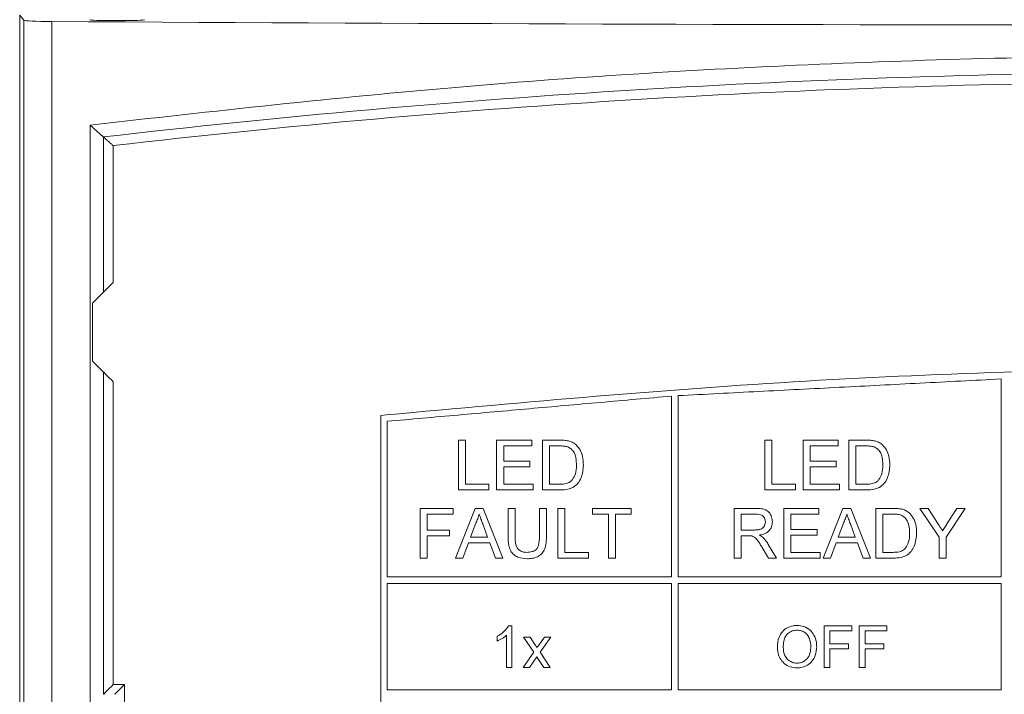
# Model space of a CAD drawing. Header units: inches. Extents: x 2954 to 6480, y 249 to 2776.
# Tile 21 of 105: x 3705 to 3736, y 1362 to 1383. Entities that reach past the tile are written whole.
import ezdxf

# ---------------------------------------------------------------- set-up
doc = ezdxf.new("R2010")
doc.units = ezdxf.units.IN
doc.header["$MEASUREMENT"] = 0
doc.layers.add('PWR_0300HP', color=7, linetype='Continuous')

# ---------------------------------------------------------------- blocks, each defined once
blk = doc.blocks.new('SSW07_FRAME 4')
at = {"lineweight": 9}
for p, q in [((30.7094, 23.7117), (30.6835, 23.744)), ((30.6835, 23.744), (30.6835, 9.2618)), ((30.7094, 9.4607), (30.7094, 23.7117)), ((30.8827, 23.7033), (30.8827, 9.4607)), ((31.3153, 23.7091), (31.2584, 23.7091)), ((31.1192, 13.9443), (31.1192, 23.0626)), ((31.2026, 22.9884), (31.1192, 23.0626)), ((31.2026, 22.0277), (31.2026, 22.9884)), ((31.2625, 22.935), (31.2625, 22.0876)), ((31.2026, 22.0277), (31.1344, 21.9594)), ((31.1344, 21.6009), (31.1344, 21.9594)), ((31.1344, 21.6009), (31.2026, 21.5327)), ((31.2026, 19.5367), (31.2026, 21.5327)), ((31.2625, 21.4727), (31.2625, 19.5966)), ((36.7588, 20.2634), (36.7588, 21.4897)), ((34.7188, 20.2634), (34.7188, 21.3837)), ((34.7588, 21.3865), (34.7588, 20.2634)), ((32.9546, 21.2672), (32.9188, 21.2634)), ((32.9188, 21.2634), (32.9188, 16.0234)), ((32.9588, 21.2274), (32.9588, 20.2634)), ((33.399, 21.1107), (33.4425, 21.1107)), ((33.399, 20.8025), (33.399, 21.1107)), ((33.4425, 21.1107), (33.4425, 20.838)), ((33.6361, 21.1107), (33.8534, 21.1107)), ((33.6361, 20.8025), (33.6361, 21.1107)), ((33.8534, 21.1107), (33.8534, 21.0751)), ((33.9206, 21.1107), (34.026, 21.1107)), ((33.9206, 20.8025), (33.9206, 21.1107)), ((35.2956, 21.1107), (35.3391, 21.1107)), ((35.2956, 20.8025), (35.2956, 21.1107)), ((35.3391, 21.1107), (35.3391, 20.838)), ((35.5327, 21.1107), (35.75, 21.1107)), ((35.5327, 20.8025), (35.5327, 21.1107)), ((35.75, 21.1107), (35.75, 21.0751)), ((35.8172, 21.1107), (35.9226, 21.1107)), ((35.8172, 20.8025), (35.8172, 21.1107)), ((33.6796, 21.0751), (33.6796, 20.9803)), ((33.8534, 21.0751), (33.6796, 21.0751)), ((33.9641, 21.0751), (33.9641, 20.838)), ((34.0265, 21.0751), (33.9641, 21.0751)), ((35.5762, 21.0751), (35.5762, 20.9803)), ((35.75, 21.0751), (35.5762, 21.0751)), ((35.8607, 21.0751), (35.8607, 20.838)), ((35.9231, 21.0751), (35.8607, 21.0751)), ((33.6796, 20.9803), (33.8416, 20.9803)), ((33.8416, 20.9803), (33.8416, 20.9447)), ((35.5762, 20.9803), (35.7382, 20.9803)), ((35.7382, 20.9803), (35.7382, 20.9447)), ((33.6796, 20.9447), (33.6796, 20.838)), ((33.8416, 20.9447), (33.6796, 20.9447)), ((35.5762, 20.9447), (35.5762, 20.838)), ((35.7382, 20.9447), (35.5762, 20.9447)), ((33.5887, 20.8025), (33.399, 20.8025)), ((33.4425, 20.838), (33.5887, 20.838)), ((33.5887, 20.838), (33.5887, 20.8025)), ((33.8613, 20.8025), (33.6361, 20.8025)), ((33.6796, 20.838), (33.8613, 20.838)), ((33.8613, 20.838), (33.8613, 20.8025)), ((34.031, 20.8025), (33.9206, 20.8025)), ((33.9641, 20.838), (34.0276, 20.838)), ((35.4853, 20.8025), (35.2956, 20.8025)), ((35.3391, 20.838), (35.4853, 20.838)), ((35.4853, 20.838), (35.4853, 20.8025)), ((35.7579, 20.8025), (35.5327, 20.8025)), ((35.5762, 20.838), (35.7579, 20.838)), ((35.7579, 20.838), (35.7579, 20.8025)), ((35.9276, 20.8025), (35.8172, 20.8025)), ((35.8607, 20.838), (35.9242, 20.838)), ((33.162, 20.6885), (33.3674, 20.6885)), ((33.162, 20.3803), (33.162, 20.6885)), ((33.3674, 20.6885), (33.3674, 20.653)), ((33.3806, 20.3803), (33.5029, 20.6885)), ((33.5029, 20.6885), (33.552, 20.6885)), ((33.552, 20.6885), (33.6743, 20.3803)), ((33.7072, 20.6885), (33.7507, 20.6885)), ((33.7072, 20.5112), (33.7072, 20.6885)), ((33.7507, 20.6885), (33.7507, 20.5133)), ((33.9008, 20.5133), (33.9008, 20.6885)), ((33.9008, 20.6885), (33.9443, 20.6885)), ((33.9443, 20.6885), (33.9443, 20.5112)), ((34.0154, 20.6885), (34.0589, 20.6885)), ((34.0154, 20.3803), (34.0154, 20.6885)), ((34.0589, 20.6885), (34.0589, 20.4159)), ((34.2288, 20.6885), (34.4698, 20.6885)), ((34.2288, 20.653), (34.2288, 20.6885)), ((34.4698, 20.6885), (34.4698, 20.653)), ((35.106, 20.6885), (35.2397, 20.6885)), ((35.106, 20.3803), (35.106, 20.6885)), ((35.4142, 20.6885), (35.6315, 20.6885)), ((35.4142, 20.3803), (35.4142, 20.6885)), ((35.6315, 20.6885), (35.6315, 20.653)), ((35.6565, 20.3803), (35.7789, 20.6885)), ((35.7789, 20.6885), (35.8279, 20.6885)), ((35.8279, 20.6885), (35.9503, 20.3803)), ((35.9832, 20.6885), (36.0885, 20.6885)), ((35.9832, 20.3803), (35.9832, 20.6885)), ((36.2562, 20.6885), (36.3077, 20.6885)), ((36.3748, 20.5109), (36.2562, 20.6885)), ((36.3077, 20.6885), (36.3674, 20.5943)), ((36.5368, 20.6885), (36.4182, 20.5109)), ((36.4279, 20.5978), (36.4853, 20.6885)), ((36.4853, 20.6885), (36.5368, 20.6885)), ((33.3674, 20.653), (33.2054, 20.653)), ((33.2054, 20.653), (33.2054, 20.5542)), ((34.3276, 20.653), (34.2288, 20.653)), ((34.3276, 20.3803), (34.3276, 20.653)), ((34.371, 20.653), (34.371, 20.3803)), ((34.4698, 20.653), (34.371, 20.653)), ((35.1494, 20.653), (35.1494, 20.5542)), ((35.2413, 20.653), (35.1494, 20.653)), ((35.4576, 20.653), (35.4576, 20.5581)), ((35.6315, 20.653), (35.4576, 20.653)), ((36.0266, 20.653), (36.0266, 20.4159)), ((36.0891, 20.653), (36.0266, 20.653)), ((33.2054, 20.5542), (33.3437, 20.5542)), ((33.3437, 20.5542), (33.3437, 20.5186)), ((33.5064, 20.5961), (33.4748, 20.5107)), ((33.5801, 20.5107), (33.5501, 20.5917)), ((35.1494, 20.5542), (35.232, 20.5542)), ((35.4576, 20.5581), (35.6196, 20.5581)), ((35.6196, 20.5581), (35.6196, 20.5226)), ((35.7823, 20.5961), (35.7508, 20.5107)), ((35.856, 20.5107), (35.826, 20.5917)), ((33.2054, 20.5186), (33.2054, 20.3803)), ((33.3437, 20.5186), (33.2054, 20.5186)), ((33.4748, 20.5107), (33.5801, 20.5107)), ((35.1494, 20.5186), (35.1494, 20.3803)), ((35.194, 20.5186), (35.1494, 20.5186)), ((35.4576, 20.5226), (35.4576, 20.4159)), ((35.6196, 20.5226), (35.4576, 20.5226)), ((35.7508, 20.5107), (35.856, 20.5107)), ((36.3748, 20.3803), (36.3748, 20.5109)), ((36.4182, 20.5109), (36.4182, 20.3803)), ((33.4618, 20.4752), (33.4267, 20.3803)), ((33.5931, 20.4752), (33.4618, 20.4752)), ((33.6282, 20.3803), (33.5931, 20.4752)), ((35.3185, 20.3803), (35.2801, 20.4454)), ((35.3177, 20.4654), (35.3683, 20.3803)), ((35.7377, 20.4752), (35.7026, 20.3803)), ((35.8691, 20.4752), (35.7377, 20.4752)), ((35.9041, 20.3803), (35.8691, 20.4752)), ((33.2054, 20.3803), (33.162, 20.3803)), ((33.4267, 20.3803), (33.3806, 20.3803)), ((33.6743, 20.3803), (33.6282, 20.3803)), ((34.2051, 20.3803), (34.0154, 20.3803)), ((34.0589, 20.4159), (34.2051, 20.4159)), ((34.2051, 20.4159), (34.2051, 20.3803)), ((34.371, 20.3803), (34.3276, 20.3803)), ((35.1494, 20.3803), (35.106, 20.3803)), ((35.3683, 20.3803), (35.3185, 20.3803)), ((35.6394, 20.3803), (35.4142, 20.3803)), ((35.4576, 20.4159), (35.6394, 20.4159)), ((35.6394, 20.4159), (35.6394, 20.3803)), ((35.7026, 20.3803), (35.6565, 20.3803)), ((35.9503, 20.3803), (35.9041, 20.3803)), ((36.0935, 20.3803), (35.9832, 20.3803)), ((36.0266, 20.4159), (36.0902, 20.4159)), ((36.4182, 20.3803), (36.3748, 20.3803)), ((32.9588, 20.2634), (34.7188, 20.2634)), ((34.7588, 20.2634), (36.7588, 20.2634)), ((34.7188, 20.2234), (32.9588, 20.2234)), ((32.9588, 20.2234), (32.9588, 19.5634)), ((34.7188, 19.5634), (34.7188, 20.2234)), ((36.7588, 20.2234), (34.7588, 20.2234)), ((34.7588, 20.2234), (34.7588, 19.5634)), ((36.7588, 19.5634), (36.7588, 20.2234)), ((33.7095, 19.9602), (33.7307, 19.9602)), ((33.7307, 19.9602), (33.7307, 19.7034)), ((35.6635, 19.9602), (35.8347, 19.9602)), ((35.6635, 19.7034), (35.6635, 19.9602)), ((35.8347, 19.9602), (35.8347, 19.9306)), ((35.8808, 19.9602), (36.0521, 19.9602)), ((35.8808, 19.7034), (35.8808, 19.9602)), ((36.0521, 19.9602), (36.0521, 19.9306)), ((33.6385, 19.8657), (33.6385, 19.896)), ((33.6978, 19.7034), (33.6978, 19.9035)), ((33.8031, 19.8911), (33.8426, 19.8911)), ((33.8657, 19.7972), (33.8031, 19.8911)), ((33.8426, 19.8911), (33.873, 19.8456)), ((33.8986, 19.8441), (33.9316, 19.8911)), ((33.971, 19.8911), (33.9052, 19.7973)), ((33.9316, 19.8911), (33.971, 19.8911)), ((35.8347, 19.9306), (35.6997, 19.9306)), ((35.6997, 19.9306), (35.6997, 19.8483)), ((36.0521, 19.9306), (35.9171, 19.9306)), ((35.9171, 19.9306), (35.9171, 19.8483)), ((35.6997, 19.8483), (35.815, 19.8483)), ((35.6997, 19.8186), (35.6997, 19.7034)), ((35.815, 19.8186), (35.6997, 19.8186)), ((35.815, 19.8483), (35.815, 19.8186)), ((35.9171, 19.8483), (36.0323, 19.8483)), ((35.9171, 19.8186), (35.9171, 19.7034)), ((36.0323, 19.8186), (35.9171, 19.8186)), ((36.0323, 19.8483), (36.0323, 19.8186)), ((33.7998, 19.7034), (33.8657, 19.7972)), ((33.8849, 19.7684), (33.8393, 19.7034)), ((33.8918, 19.7582), (33.8849, 19.7684)), ((33.9283, 19.7034), (33.8918, 19.7582)), ((33.9052, 19.7973), (33.9678, 19.7034)), ((33.7307, 19.7034), (33.6978, 19.7034)), ((33.8393, 19.7034), (33.7998, 19.7034)), ((33.9678, 19.7034), (33.9283, 19.7034)), ((35.6997, 19.7034), (35.6635, 19.7034)), ((35.9171, 19.7034), (35.8808, 19.7034)), ((31.2625, 19.5966), (31.3315, 19.5966)), ((31.3315, 19.5966), (31.3315, 19.2998)), ((31.2025, 19.5366), (31.2026, 19.5367)), ((32.9588, 19.5634), (34.7188, 19.5634)), ((34.7588, 19.5634), (36.7588, 19.5634))]:
    blk.add_line(p, q, dxfattribs=at)
at = {"lineweight": 9, "flags": 128}
for points in [[(31.2026, 22.0277), (31.2042, 22.0292), (31.2079, 22.0329), (31.2136, 22.0386), (31.221, 22.0461), (31.23, 22.0551), (31.2402, 22.0652), (31.2511, 22.0762), (31.2625, 22.0876)], [(31.2026, 21.5327), (31.2042, 21.5311), (31.2079, 21.5274), (31.2136, 21.5217), (31.221, 21.5142), (31.23, 21.5052), (31.2402, 21.4951), (31.2511, 21.4841), (31.2625, 21.4727)], [(31.2026, 19.5367), (31.2042, 19.5383), (31.2079, 19.542), (31.2136, 19.5477), (31.221, 19.5551), (31.23, 19.5641), (31.2402, 19.5743), (31.2511, 19.5852), (31.2625, 19.5966)], [(31.3315, 19.5966), (31.32, 19.5851), (31.3089, 19.574), (31.2987, 19.5638), (31.2897, 19.5548), (31.2822, 19.5473), (31.2766, 19.5417), (31.273, 19.5381), (31.2716, 19.5366)]]:
    blk.add_lwpolyline(points, dxfattribs=at)
at = {"lineweight": 9}
for radius, start, end in [(59.8967, 90.307695, 96.640753), (59.8367, 90.365401, 96.589653)]:
    blk.add_arc((38.1292, -36.5064), radius, start, end, dxfattribs=at)
for centre, major_axis, start_param, end_param in [((30.9092, 23.712), (0.2, 0), 3.176499, 4.579461), ((31.2584, 23.7152), (0.14, 0), 3.159046, 4.712389), ((31.3153, 23.7152), (0.14, 0), 4.712389, 6.265732), ((38.2252, 26.1008), (55.4, 0), 4.579461, 4.843221)]:
    blk.add_ellipse(centre, major_axis=major_axis, ratio=0.043661, start_param=start_param, end_param=end_param, dxfattribs=at)
for points, knots in [([(31.1192, 23.0626), (31.88, 23.1474), (33.4023, 23.3172), (35.7073, 23.4563), (38.0434, 23.5103), (40.4046, 23.4635), (42.7838, 23.3251), (44.355, 23.1507), (45.1403, 23.0635)], [0, 0, 0, 0, 0.164026, 0.328186, 0.492207, 0.661419, 0.830783, 1, 1, 1, 1]), ([(31.2026, 22.9884), (31.2033, 22.9878), (31.2047, 22.9865), (31.213, 22.9791), (31.2271, 22.9665), (31.2447, 22.9509), (31.2574, 22.9396), (31.2623, 22.9352), (31.2625, 22.935)], [0, 0, 0, 0, 0.15661, 0.31248, 0.529307, 0.814116, 0.993551, 1, 1, 1, 1]), ([(43.2807, 21.3308), (42.4308, 21.3982), (40.7312, 21.533), (38.1486, 21.5746), (35.5502, 21.5045), (33.8198, 21.3463), (32.9546, 21.2672)], [0, 0, 0, 0, 0.247678, 0.495353, 0.747675, 1, 1, 1, 1]), ([(34.026, 21.1107), (34.0351, 21.1106), (34.0487, 21.1104), (34.0669, 21.1088), (34.0759, 21.1071), (34.0804, 21.1062)], [0, 0, 0, 0, 0.497729, 0.748241, 1, 1, 1, 1]), ([(34.0804, 21.1062), (34.0845, 21.1052), (34.0927, 21.103), (34.1083, 21.0967), (34.1185, 21.0892), (34.1253, 21.0842)], [0, 0, 0, 0, 0.250722, 0.501945, 1, 1, 1, 1]), ([(35.9226, 21.1107), (35.9272, 21.1106), (35.9363, 21.1105), (35.9545, 21.1099), (35.968, 21.1077), (35.977, 21.1062)], [0, 0, 0, 0, 0.250125, 0.500257, 1, 1, 1, 1]), ([(35.977, 21.1062), (35.9811, 21.1052), (35.9893, 21.103), (36.0049, 21.0967), (36.0151, 21.0892), (36.0219, 21.0842)], [0, 0, 0, 0, 0.251095, 0.502686, 1, 1, 1, 1]), ([(34.0775, 21.0688), (34.0734, 21.0701), (34.0651, 21.0726), (34.048, 21.0747), (34.0351, 21.075), (34.0265, 21.0751)], [0, 0, 0, 0, 0.250558, 0.500782, 1, 1, 1, 1]), ([(34.13, 20.9589), (34.1297, 20.9697), (34.129, 20.9952), (34.1193, 21.0299), (34.0996, 21.0565), (34.0842, 21.065), (34.0775, 21.0688)], [0, 0, 0, 0, 0.2517856, 0.5933721, 0.8216789, 1, 1, 1, 1]), ([(34.1253, 21.0842), (34.1353, 21.0736), (34.1552, 21.0523), (34.1708, 21.0074), (34.1725, 20.9756), (34.1735, 20.9583)], [0, 0, 0, 0, 0.312742, 0.624709, 1, 1, 1, 1]), ([(35.9741, 21.0688), (35.97, 21.0701), (35.9617, 21.0726), (35.9446, 21.0747), (35.9317, 21.075), (35.9231, 21.0751)], [0, 0, 0, 0, 0.25102, 0.501692, 1, 1, 1, 1]), ([(36.0266, 20.9589), (36.0263, 20.9697), (36.0256, 20.9953), (36.0158, 21.0299), (35.9962, 21.0565), (35.9808, 21.065), (35.9741, 21.0688)], [0, 0, 0, 0, 0.2519, 0.594127, 0.82217, 1, 1, 1, 1]), ([(36.0219, 21.0842), (36.0319, 21.0736), (36.0519, 21.0523), (36.0674, 21.0074), (36.0691, 20.9756), (36.0701, 20.9583)], [0, 0, 0, 0, 0.312824, 0.624854, 1, 1, 1, 1]), ([(34.1735, 20.9583), (34.1712, 20.9305), (34.1678, 20.8894), (34.1404, 20.8422), (34.1111, 20.817), (34.0727, 20.8042), (34.0461, 20.8031), (34.031, 20.8025)], [0, 0, 0, 0, 0.341603, 0.504256, 0.667925, 0.812269, 1, 1, 1, 1]), ([(34.1004, 20.8598), (34.1075, 20.8699), (34.1244, 20.8939), (34.1294, 20.93), (34.1299, 20.9529), (34.13, 20.9589)], [0, 0, 0, 0, 0.346857, 0.827644, 1, 1, 1, 1]), ([(36.0701, 20.9583), (36.0678, 20.9305), (36.0644, 20.8894), (36.037, 20.8422), (36.0077, 20.817), (35.9693, 20.8042), (35.9427, 20.8031), (35.9276, 20.8025)], [0, 0, 0, 0, 0.341876, 0.504532, 0.668206, 0.812489, 1, 1, 1, 1]), ([(35.997, 20.8598), (36.0041, 20.8699), (36.021, 20.894), (36.026, 20.9301), (36.0265, 20.9529), (36.0266, 20.9589)], [0, 0, 0, 0, 0.347121, 0.829085, 1, 1, 1, 1]), ([(34.0276, 20.838), (34.0341, 20.8382), (34.0472, 20.8384), (34.0692, 20.8414), (34.088, 20.8486), (34.0976, 20.8573), (34.1004, 20.8598)], [0, 0, 0, 0, 0.2511303, 0.5027863, 0.8559022, 1, 1, 1, 1]), ([(35.9242, 20.838), (35.9307, 20.8382), (35.9438, 20.8384), (35.9658, 20.8415), (35.9846, 20.8486), (35.9942, 20.8573), (35.997, 20.8598)], [0, 0, 0, 0, 0.251541, 0.503615, 0.855958, 1, 1, 1, 1]), ([(35.2397, 20.6885), (35.2522, 20.6882), (35.2736, 20.6877), (35.3017, 20.6808), (35.3207, 20.6669), (35.3348, 20.6469), (35.3422, 20.6255), (35.3429, 20.6104), (35.3431, 20.6054)], [0, 0, 0, 0, 0.247761, 0.423144, 0.562914, 0.702116, 0.90243, 1, 1, 1, 1]), ([(36.0885, 20.6885), (36.0931, 20.6885), (36.1022, 20.6884), (36.1205, 20.6878), (36.134, 20.6856), (36.143, 20.6841)], [0, 0, 0, 0, 0.250165, 0.50031, 1, 1, 1, 1]), ([(36.143, 20.6841), (36.1471, 20.683), (36.1552, 20.6809), (36.1709, 20.6745), (36.1811, 20.667), (36.1878, 20.662)], [0, 0, 0, 0, 0.251121, 0.50273, 1, 1, 1, 1]), ([(33.5275, 20.653), (33.5262, 20.648), (33.5238, 20.6382), (33.5174, 20.6189), (33.5108, 20.6052), (33.5064, 20.5961)], [0, 0, 0, 0, 0.250248, 0.500675, 1, 1, 1, 1]), ([(33.5501, 20.5917), (33.5463, 20.6019), (33.5406, 20.6172), (33.5331, 20.6377), (33.5293, 20.6479), (33.5275, 20.653)], [0, 0, 0, 0, 0.5000026, 0.7499998, 1, 1, 1, 1]), ([(35.232, 20.5542), (35.2404, 20.5544), (35.255, 20.5548), (35.2739, 20.5596), (35.2868, 20.5686), (35.2948, 20.5806), (35.299, 20.593), (35.2994, 20.6013), (35.2996, 20.6045)], [0, 0, 0, 0, 0.261832, 0.455483, 0.599288, 0.74311, 0.898821, 1, 1, 1, 1]), ([(35.2996, 20.6045), (35.2991, 20.6107), (35.2981, 20.6219), (35.2896, 20.6363), (35.277, 20.6469), (35.26, 20.6522), (35.2477, 20.6527), (35.2413, 20.653)], [0, 0, 0, 0, 0.2134, 0.390806, 0.56856, 0.777174, 1, 1, 1, 1]), ([(35.3431, 20.6054), (35.3422, 20.5954), (35.3407, 20.577), (35.3269, 20.5532), (35.3051, 20.5343), (35.2815, 20.526), (35.2657, 20.5233), (35.2613, 20.5226)], [0, 0, 0, 0, 0.231783, 0.428439, 0.625365, 0.89498, 1, 1, 1, 1]), ([(35.8034, 20.653), (35.8022, 20.648), (35.7998, 20.6382), (35.7933, 20.6189), (35.7867, 20.6052), (35.7823, 20.5961)], [0, 0, 0, 0, 0.250324, 0.500833, 1, 1, 1, 1]), ([(35.826, 20.5917), (35.8222, 20.6019), (35.8166, 20.6172), (35.8091, 20.6377), (35.8053, 20.6479), (35.8034, 20.653)], [0, 0, 0, 0, 0.500006, 0.750005, 1, 1, 1, 1]), ([(36.14, 20.6466), (36.1359, 20.6479), (36.1277, 20.6505), (36.1105, 20.6526), (36.0977, 20.6528), (36.0891, 20.653)], [0, 0, 0, 0, 0.251052, 0.501755, 1, 1, 1, 1]), ([(36.1926, 20.5368), (36.1923, 20.5476), (36.1916, 20.5731), (36.1818, 20.6078), (36.1621, 20.6344), (36.1468, 20.6429), (36.14, 20.6466)], [0, 0, 0, 0, 0.251911, 0.594177, 0.822198, 1, 1, 1, 1]), ([(36.1878, 20.662), (36.1978, 20.6514), (36.2178, 20.6301), (36.2333, 20.5852), (36.2351, 20.5535), (36.236, 20.5361)], [0, 0, 0, 0, 0.312826, 0.624863, 1, 1, 1, 1]), ([(36.3674, 20.5943), (36.3699, 20.5905), (36.376, 20.581), (36.3856, 20.5656), (36.3929, 20.5542), (36.3966, 20.5485)], [0, 0, 0, 0, 0.249996, 0.625004, 1, 1, 1, 1]), ([(36.3966, 20.5485), (36.3992, 20.5526), (36.4044, 20.5608), (36.4122, 20.5732), (36.4201, 20.5855), (36.4253, 20.5937), (36.4279, 20.5978)], [0, 0, 0, 0, 0.249995, 0.499987, 0.74999, 1, 1, 1, 1]), ([(33.8265, 20.3764), (33.8063, 20.3777), (33.7759, 20.3797), (33.7408, 20.4004), (33.7202, 20.4259), (33.7087, 20.4644), (33.7078, 20.4938), (33.7072, 20.5112)], [0, 0, 0, 0, 0.288212, 0.43191, 0.576164, 0.749442, 1, 1, 1, 1]), ([(33.7507, 20.5133), (33.7509, 20.5016), (33.7513, 20.4806), (33.7566, 20.4534), (33.7688, 20.4347), (33.7859, 20.4224), (33.8048, 20.4165), (33.818, 20.4161), (33.8231, 20.4159)], [0, 0, 0, 0, 0.2505932, 0.4488604, 0.5831575, 0.7174586, 0.8907039, 1, 1, 1, 1]), ([(33.8231, 20.4159), (33.8346, 20.4165), (33.852, 20.4173), (33.8738, 20.4267), (33.8879, 20.4401), (33.8997, 20.4697), (33.9004, 20.495), (33.9008, 20.5133)], [0, 0, 0, 0, 0.234517, 0.35811, 0.482566, 0.625924, 1, 1, 1, 1]), ([(33.9443, 20.5112), (33.9438, 20.4947), (33.9429, 20.4666), (33.9328, 20.4295), (33.9136, 20.4044), (33.8883, 20.3868), (33.8582, 20.3776), (33.8368, 20.3768), (33.8265, 20.3764)], [0, 0, 0, 0, 0.239895, 0.407762, 0.548941, 0.689538, 0.849891, 1, 1, 1, 1]), ([(35.2154, 20.5172), (35.2136, 20.5175), (35.2101, 20.5181), (35.2029, 20.5185), (35.1975, 20.5186), (35.194, 20.5186)], [0, 0, 0, 0, 0.2501406, 0.5002283, 1, 1, 1, 1]), ([(35.2801, 20.4454), (35.2758, 20.4525), (35.2671, 20.4668), (35.2531, 20.488), (35.2378, 20.5085), (35.2223, 20.5145), (35.2154, 20.5172)], [0, 0, 0, 0, 0.25241, 0.504911, 0.778582, 1, 1, 1, 1]), ([(35.2613, 20.5226), (35.2634, 20.5215), (35.2677, 20.5194), (35.2759, 20.5147), (35.2815, 20.5103), (35.2853, 20.5074)], [0, 0, 0, 0, 0.250418, 0.500965, 1, 1, 1, 1]), ([(35.2853, 20.5074), (35.2884, 20.5043), (35.2948, 20.498), (35.306, 20.4842), (35.313, 20.4729), (35.3177, 20.4654)], [0, 0, 0, 0, 0.250389, 0.500992, 1, 1, 1, 1]), ([(36.236, 20.5361), (36.2338, 20.5083), (36.2304, 20.4673), (36.2029, 20.4201), (36.1737, 20.3948), (36.1353, 20.3821), (36.1086, 20.381), (36.0935, 20.3803)], [0, 0, 0, 0, 0.341894, 0.504549, 0.668224, 0.812503, 1, 1, 1, 1]), ([(36.1629, 20.4377), (36.17, 20.4478), (36.187, 20.4719), (36.192, 20.5079), (36.1925, 20.5308), (36.1926, 20.5368)], [0, 0, 0, 0, 0.3471334, 0.8291743, 1, 1, 1, 1]), ([(36.0902, 20.4159), (36.0967, 20.416), (36.1098, 20.4163), (36.1318, 20.4193), (36.1506, 20.4265), (36.1602, 20.4352), (36.1629, 20.4377)], [0, 0, 0, 0, 0.251565, 0.503665, 0.855961, 1, 1, 1, 1]), ([(33.6385, 19.896), (33.6457, 19.8999), (33.66, 19.9075), (33.6861, 19.927), (33.7002, 19.947), (33.7095, 19.9602)], [0, 0, 0, 0, 0.2513527, 0.5031082, 1, 1, 1, 1]), ([(35.3738, 19.8284), (35.3753, 19.8497), (35.3778, 19.8843), (35.4031, 19.9258), (35.4339, 19.9509), (35.4668, 19.9622), (35.4876, 19.9632), (35.4958, 19.9635)], [0, 0, 0, 0, 0.30752, 0.500921, 0.694671, 0.880133, 1, 1, 1, 1]), ([(35.496, 19.9339), (35.4858, 19.933), (35.4653, 19.9311), (35.4403, 19.9159), (35.4213, 19.8939), (35.4114, 19.8636), (35.4105, 19.8406), (35.41, 19.828)], [0, 0, 0, 0, 0.1972393, 0.3956603, 0.5513456, 0.7556603, 1, 1, 1, 1]), ([(35.4958, 19.9635), (35.5104, 19.9622), (35.5398, 19.9596), (35.5772, 19.9371), (35.6039, 19.9027), (35.6159, 19.8659), (35.617, 19.8409), (35.6174, 19.8314)], [0, 0, 0, 0, 0.217446, 0.43648, 0.62803, 0.857794, 1, 1, 1, 1]), ([(35.5812, 19.8317), (35.5798, 19.8493), (35.5777, 19.8764), (35.5586, 19.908), (35.5368, 19.9253), (35.5146, 19.933), (35.5009, 19.9337), (35.496, 19.9339)], [0, 0, 0, 0, 0.350912, 0.537227, 0.724502, 0.899592, 1, 1, 1, 1]), ([(33.6978, 19.9035), (33.6934, 19.8996), (33.6847, 19.8916), (33.665, 19.8784), (33.6491, 19.8708), (33.6385, 19.8657)], [0, 0, 0, 0, 0.2503196, 0.5005457, 1, 1, 1, 1]), ([(33.873, 19.8456), (33.8752, 19.8423), (33.8784, 19.8375), (33.8827, 19.831), (33.8849, 19.8278), (33.886, 19.8262)], [0, 0, 0, 0, 0.499973, 0.749968, 1, 1, 1, 1]), ([(33.886, 19.8262), (33.8881, 19.8291), (33.8912, 19.8336), (33.8954, 19.8396), (33.8975, 19.8426), (33.8986, 19.8441)], [0, 0, 0, 0, 0.500012, 0.750007, 1, 1, 1, 1]), ([(35.4956, 19.7001), (35.4813, 19.7013), (35.4526, 19.7038), (35.4153, 19.7259), (35.3879, 19.7602), (35.3754, 19.7963), (35.3742, 19.8203), (35.3738, 19.8284)], [0, 0, 0, 0, 0.216415, 0.434249, 0.635781, 0.875819, 1, 1, 1, 1]), ([(35.41, 19.828), (35.4111, 19.8128), (35.4128, 19.7878), (35.4309, 19.7575), (35.4532, 19.7387), (35.4764, 19.7305), (35.4906, 19.7299), (35.4954, 19.7297)], [0, 0, 0, 0, 0.308176, 0.507921, 0.707865, 0.899582, 1, 1, 1, 1]), ([(35.4954, 19.7297), (35.5054, 19.7306), (35.5255, 19.7322), (35.5506, 19.7479), (35.5686, 19.7697), (35.5795, 19.7982), (35.5806, 19.8196), (35.5812, 19.8317)], [0, 0, 0, 0, 0.198951, 0.400175, 0.571339, 0.759407, 1, 1, 1, 1]), ([(35.6174, 19.8314), (35.6159, 19.8134), (35.6133, 19.782), (35.5918, 19.7418), (35.5623, 19.7163), (35.5287, 19.7024), (35.5062, 19.7008), (35.4956, 19.7001)], [0, 0, 0, 0, 0.268072, 0.465747, 0.66469, 0.841261, 1, 1, 1, 1])]:
    blk.add_open_spline(points, degree=3, knots=knots, dxfattribs=at)
for points in [[(36.7588, 21.4897), (34.7588, 21.3865)], [(34.7188, 21.3837), (32.9588, 21.2274)]]:
    blk.add_open_spline(points, degree=1, dxfattribs=at)

msp = doc.modelspace()

# ---------------------------------------------------------------- block references
at = {"layer": 'PWR_0300HP', "xscale": 5, "yscale": 5, "zscale": 5}
msp.add_blockref('SSW07_FRAME 4', (3551.769, 1264.246), dxfattribs=at)

doc.saveas('drawing.dxf')
